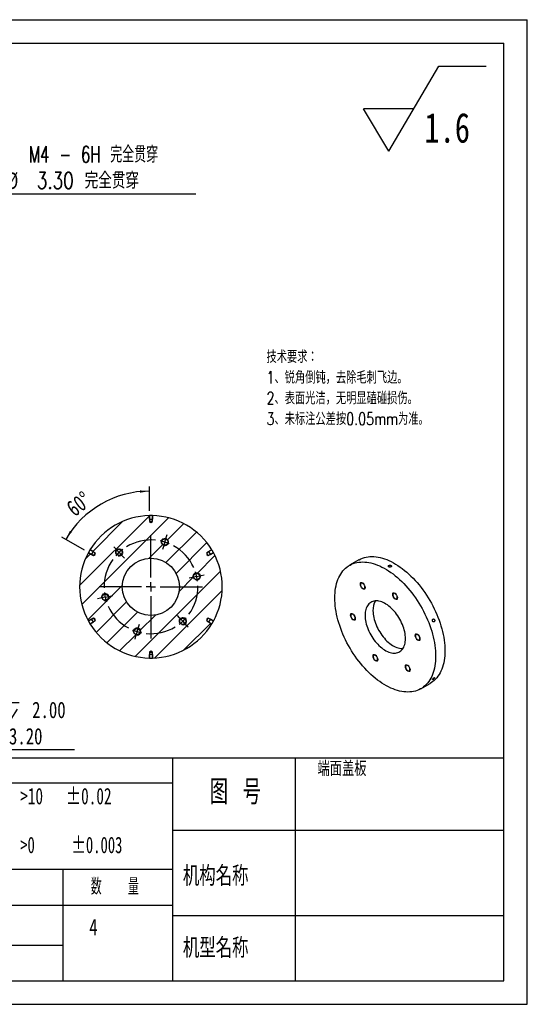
# Model space of a CAD drawing. Header units: millimetres. Extents: x 0 to 297, y 0 to 210.
# Tile 2 of 2: x 189 to 297, y 0 to 210. Entities that reach past the tile are written whole.
import ezdxf

# ---------------------------------------------------------------- set-up
doc = ezdxf.new("R2010")
doc.units = ezdxf.units.MM
doc.layers.add('图层0', color=7, linetype='Continuous', lineweight=25)
doc.styles.add('SLDTEXTSTYLE0', font='TXT', dxfattribs={"width": 0.75})
doc.styles.add('SLDTEXTSTYLE1', font='TXT', dxfattribs={"width": 0.75, "bigfont": 'bigfont'})
doc.styles.add('SLDTEXTSTYLE10', font='TXT', dxfattribs={"width": 0.661765, "bigfont": 'bigfont'})
doc.styles.add('SLDTEXTSTYLE12', font='TXT', dxfattribs={"width": 0.645833})
doc.styles.add('SLDTEXTSTYLE2', font='TXT', dxfattribs={"width": 0.666667, "bigfont": 'bigfont'})
doc.styles.add('SLDTEXTSTYLE4', font='TXT', dxfattribs={"width": 0.681818})
doc.styles.add('SLDTEXTSTYLE6', font='TXT', dxfattribs={"width": 0.653846})
doc.styles.add('SLDTEXTSTYLE7', font='TXT', dxfattribs={"width": 0.6, "bigfont": 'bigfont'})
doc.dimstyles.new('SLDDIMSTYLE10', dxfattribs={"dimtxt": 3.5, "dimasz": 2, "dimexe": 0, "dimexo": 0.0625, "dimgap": 0.875, "dimtad": 1, "dimdec": 4, "dimlfac": 2.5, "dimzin": 12, "dimdsep": 46, "dimtxsty": 'SLDTEXTSTYLE0', "dimsah": 1, "dimcen": 0.09, "dimazin": 3, "dimtfac": 1, "dimtofl": 0, "dimtmove": 0, "dimatfit": 3, "dimfxl": 0, "dimfrac": 2, "dimtolj": 1, "dimtzin": 12, "dimarcsym": 0})
doc.dimstyles.new('SLDDIMSTYLE4', dxfattribs={"dimtxt": 3.5, "dimasz": 2, "dimexe": 0, "dimexo": 0.0625, "dimgap": 0.875, "dimtad": 0, "dimtih": 1, "dimtoh": 1, "dimdec": 6, "dimrnd": 1e-09, "dimzin": 12, "dimdsep": 46, "dimtxsty": 'SLDTEXTSTYLE0', "dimblk1": 'NONE', "dimsah": 1, "dimcen": 0, "dimadec": 0, "dimazin": 3, "dimtfac": 1, "dimtmove": 0, "dimatfit": 3, "dimldrblk": 'NONE', "dimfxl": 0, "dimfrac": 2, "dimtolj": 1, "dimtzin": 12, "dimarcsym": 0})

# ---------------------------------------------------------------- blocks, each defined once
blk = doc.blocks.new('SW_SFSYMBOL_0')
at = {"layer": '图层0', "color": 0}
for p, q in [((-7.62, 0), (3.08, 18.14)), ((3.08, 18.14), (13.18, 18.14)), ((-7.62, 0), (-12.97, 9.07)), ((-2.27, 9.07), (-12.97, 9.07))]:
    blk.add_line(p, q, dxfattribs=at)
at = {"layer": '图层0', "color": 0, "insert": (0, 8.19), "char_height": 6.35, "attachment_point": 1, "style": 'SLDTEXTSTYLE0'}
blk.add_mtext('1.6', dxfattribs=at)
blk = doc.blocks.new('_D_4')
at = {"layer": '图层0'}
for p, q in [((144.45, 160.82), (179.31, 172.89)), ((179.31, 172.89), (226.35, 172.89)), ((141.34, 159.74), (144.45, 160.82))]:
    blk.add_line(p, q, dxfattribs=at)
blk.add_solid([(144.45, 160.82), (146.43, 161.24), (146.26, 161.71)], dxfattribs=at)
at = {"layer": '图层0', "char_height": 3.5, "attachment_point": 1}
for s, insert, style in [('6 x  M4 - 6H 完全贯穿', (180.9, 183.01), 'SLDTEXTSTYLE10'), ('%%c', (185.83, 177.4), 'SLDTEXTSTYLE0'), ('3.30 完全贯穿', (192.42, 177.45), 'SLDTEXTSTYLE1')]:
    blk.add_mtext(s, dxfattribs=dict(at, insert=insert, style=style))
blk = doc.blocks.new('_None')
blk = doc.blocks.new('SW_SYMBOL_HOLE_DEPTH')
at = {"layer": '图层0', "color": 0}
for p, q in [((0, 875), (800, 875)), ((100, 555), (400, 75)), ((400, 875), (400, 75)), ((700, 555), (400, 75))]:
    blk.add_line(p, q, dxfattribs=at)
blk = doc.blocks.new('_D_9')
at = {"layer": '图层0'}
for p, q in [((134.85, 71.22), (136.12, 70.24)), ((136.12, 70.24), (156.73, 54.36)), ((156.73, 54.36), (200.45, 54.36))]:
    blk.add_line(p, q, dxfattribs=at)
blk.add_solid([(136.12, 70.24), (137.55, 68.82), (137.85, 69.22)], dxfattribs=at)
at = {"layer": '图层0', "xscale": 0.004470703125, "yscale": 0.004470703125, "zscale": 0.004470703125}
for p in [(185.11, 60.46), (180.17, 54.85)]:
    blk.add_blockref('SW_SYMBOL_HOLE_DEPTH', p, dxfattribs=at)
at = {"layer": '图层0', "char_height": 3.5, "attachment_point": 1}
for s, insert, style in [('6 x  M2 - 6H', (158.32, 64.54), 'SLDTEXTSTYLE12'), ('2.00', (191.42, 64.54), 'SLDTEXTSTYLE0'), ('%%c', (163.26, 58.87), 'SLDTEXTSTYLE0'), ('1.60', (169.85, 58.93), 'SLDTEXTSTYLE0'), ('3.20', (186.48, 58.93), 'SLDTEXTSTYLE0')]:
    blk.add_mtext(s, dxfattribs=dict(at, insert=insert, style=style))
blk = doc.blocks.new('_D_10')
at = {"layer": '图层0', "color": 7}
for p, q in [((216.43, 105.23), (216.43, 110.45)), ((202.56, 96.86), (197.72, 99.65))]:
    blk.add_line(p, q, dxfattribs=at)
blk.add_arc((216.43, 88.85), 20.6, 90, 150, dxfattribs=at)
for points in [[(216.43, 109.45), (214.42, 109.61), (214.45, 109.11)], [(198.59, 99.15), (199.88, 100.7), (199.46, 100.97)]]:
    blk.add_solid(points, dxfattribs=at)
at = {"layer": '图层0', "color": 7, "insert": (198.35, 106.63), "char_height": 3.5, "attachment_point": 1, "rotation": 37.5084, "style": 'SLDTEXTSTYLE0'}
blk.add_mtext('60°', dxfattribs=at)
blk = doc.blocks.new('SW_CENTERMARKSYMBOL_1')
at = {"layer": '图层0', "color": 0}
for p, q in [((-2.97, -7.55), (-2.97, 1.45)), ((0, 0), (-0.3, -0.96)), ((0, 0), (0.3, 0.96)), ((0.3, 0.96), (0.49, 1.59)), ((-10.43, -1.47), (-10.88, -0.99)), ((-9.75, -2.21), (-10.43, -1.47)), ((-0.3, -0.96), (-0.49, -1.59)), ((-9.75, -2.21), (-9.07, -2.94)), ((-9.07, -2.94), (-8.63, -3.43)), ((5.81, -7.56), (5.17, -7.71)), ((6.79, -7.34), (5.81, -7.56)), ((6.79, -7.34), (7.76, -7.12)), ((7.76, -7.12), (8.41, -6.98)), ((-4.97, -9.55), (-13.97, -9.55)), ((-2.97, -9.55), (-3.97, -9.55)), ((-2.97, -9.55), (-2.97, -8.55)), ((-2.97, -9.55), (-2.97, -10.55)), ((-2.97, -9.55), (-1.97, -9.55)), ((-0.97, -9.55), (8.03, -9.55)), ((-13.69, -11.98), (-14.34, -12.12)), ((-12.72, -11.76), (-13.69, -11.98)), ((-12.72, -11.76), (-11.74, -11.54)), ((-11.74, -11.54), (-11.1, -11.39)), ((-2.97, -11.55), (-2.97, -20.55)), ((3.14, -16.16), (2.7, -15.67)), ((3.82, -16.89), (3.14, -16.16)), ((-5.93, -19.1), (-5.63, -18.15)), ((-5.63, -18.15), (-5.44, -17.52)), ((3.82, -16.89), (4.5, -17.63)), ((4.5, -17.63), (4.95, -18.11)), ((-6.23, -20.06), (-6.42, -20.69)), ((-5.93, -19.1), (-6.23, -20.06))]:
    blk.add_line(p, q, dxfattribs=at)
for start, end in [(84.2109, 121.2925), (72.7517, 78.4813), (67.0221, 72.7517), (127.0221, 132.7517), (24.2109, 61.2925), (144.2109, 181.2925), (132.7517, 138.4813), (12.7517, 18.4813), (7.0221, 12.7517), (324.2109, 1.2925), (187.0221, 192.7517), (192.7517, 198.4813), (204.2109, 241.2925), (312.7517, 318.4813), (247.0221, 252.7517), (264.2109, 301.2925), (307.0221, 312.7517), (252.7517, 258.4813)]:
    blk.add_arc((-2.97, -9.55), 10, start, end, dxfattribs=at)

msp = doc.modelspace()

# ---------------------------------------------------------------- hatches: boundary and pattern name
at = {"layer": '图层0', "linetype": 'Continuous', "lineweight": 18}
h = msp.add_hatch(dxfattribs=at)
h.set_pattern_fill('ANSI31', color=256, style=0)
edge = h.paths.add_edge_path(flags=0)
edge.add_arc((216.7511152, 89.0365239), 15.2, 331.206316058, 388.793683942)
edge.add_line((230.0717839, 96.3577114), (228.9661888, 95.7193958))
edge.add_line((228.9661888, 95.7193958), (228.6396734, 95.9003862))
edge.add_line((228.6396734, 95.9003862), (228.6461888, 96.273652))
edge.add_line((228.6461888, 96.273652), (229.7517839, 96.9119676))
edge.add_arc((216.7511152, 89.0365239), 15.2, 31.206316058, 88.793683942)
edge.add_line((217.0711152, 104.2331551), (217.0711152, 102.9565239))
edge.add_line((217.0711152, 102.9565239), (216.7511152, 102.7642485))
edge.add_line((216.7511152, 102.7642485), (216.4311152, 102.9565239))
edge.add_line((216.4311152, 102.9565239), (216.4311152, 104.2331551))
edge.add_arc((216.7511152, 89.0365239), 15.2, 91.206316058, 148.793683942)
edge.add_line((203.7504465, 96.9119676), (204.8560416, 96.273652))
edge.add_line((204.8560416, 96.273652), (204.8625569, 95.9003862))
edge.add_line((204.8625569, 95.9003862), (204.5360416, 95.7193958))
edge.add_line((204.5360416, 95.7193958), (203.4304465, 96.3577114))
edge.add_arc((216.7511152, 89.0365239), 15.2, 151.206316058, 208.793683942)
edge.add_line((203.4304465, 81.7153364), (204.5360416, 82.353652))
edge.add_line((204.5360416, 82.353652), (204.8625569, 82.1726616))
edge.add_line((204.8625569, 82.1726616), (204.8560416, 81.7993958))
edge.add_line((204.8560416, 81.7993958), (203.7504465, 81.1610802))
edge.add_arc((216.7511152, 89.0365239), 15.2, 211.206316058, 268.793683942)
edge.add_line((216.4311152, 73.8398927), (216.4311152, 75.1165239))
edge.add_line((216.4311152, 75.1165239), (216.7511152, 75.3087993))
edge.add_line((216.7511152, 75.3087993), (217.0711152, 75.1165239))
edge.add_line((217.0711152, 75.1165239), (217.0711152, 73.8398927))
edge.add_arc((216.7511152, 89.0365239), 15.2, 271.206316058, 328.793683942)
edge.add_line((229.7517839, 81.1610802), (228.6461888, 81.7993958))
edge.add_line((228.6461888, 81.7993958), (228.6396734, 82.1726616))
edge.add_line((228.6396734, 82.1726616), (228.9661888, 82.353652))
edge.add_line((228.9661888, 82.353652), (230.0717839, 81.7153364))
edge = h.paths.add_edge_path(flags=0)
edge.add_arc((209.9628901, 96.3795478), 0.66, 0, 360)
edge = h.paths.add_edge_path(flags=0)
edge.add_arc((226.504473, 91.2437873), 0.66, 0, 360)
edge = h.paths.add_edge_path(flags=0)
edge.add_arc((213.7859825, 79.4862366), 0.66, 0, 360)
edge = h.paths.add_edge_path(flags=0)
edge.add_arc((206.9977574, 86.8292605), 0.66, 0, 360)
edge = h.paths.add_edge_path(flags=0)
edge.add_arc((223.5393403, 81.6935), 0.66, 0, 360)
edge = h.paths.add_edge_path(flags=0)
edge.add_arc((219.7162479, 98.5868112), 0.66, 0, 360)
edge = h.paths.add_edge_path(flags=0)
edge.add_arc((216.7511152, 89.0365239), 6.1, 0, 360)

# ---------------------------------------------------------------- linework, layer by layer
at = {"color": 7, "linetype": 'Continuous', "lineweight": 18}
for p, q in [((216.3511152, 104.2312598), (216.3511152, 103.4365239)), ((217.1511152, 104.2312598), (217.1511152, 103.4365239)), ((203.7920879, 96.980302), (204.4803494, 96.5829341)), ((229.7101425, 96.980302), (229.021881, 96.5829341)), ((203.3920879, 96.2874817), (204.0803494, 95.8901137)), ((230.1101425, 96.2874817), (229.421881, 95.8901137)), ((203.3920879, 81.7855661), (204.0803494, 82.1829341)), ((230.1101425, 81.7855661), (229.421881, 82.1829341)), ((203.7920879, 81.0927458), (204.4803494, 81.4901137)), ((229.7101425, 81.0927458), (229.021881, 81.4901137)), ((216.3511152, 73.841788), (216.3511152, 74.6365239)), ((217.1511152, 73.841788), (217.1511152, 74.6365239))]:
    msp.add_line(p, q, dxfattribs=at)
at = {"color": 7, "linetype": 'Continuous', "lineweight": 25}
for p, q in [((216.3511152, 103.4365239), (217.1511152, 103.4365239)), ((216.4311152, 104.2331551), (216.4311152, 102.9565239)), ((217.0711152, 102.9565239), (216.4311152, 102.9565239)), ((216.4311152, 102.9565239), (216.7511152, 102.7642485)), ((216.7511152, 102.7642485), (217.0711152, 102.9565239)), ((217.0711152, 102.9565239), (217.0711152, 104.2331551)), ((204.8560416, 96.273652), (203.7504465, 96.9119676)), ((229.7517839, 96.9119676), (228.6461888, 96.273652)), ((203.4304465, 96.3577114), (204.5360416, 95.7193958)), ((204.0803494, 95.8901137), (204.4803494, 96.5829341)), ((204.8560416, 96.273652), (204.5360416, 95.7193958)), ((204.5360416, 95.7193958), (204.8625569, 95.9003862)), ((204.8625569, 95.9003862), (204.8560416, 96.273652)), ((228.6461888, 96.273652), (228.6396734, 95.9003862)), ((228.6396734, 95.9003862), (228.9661888, 95.7193958)), ((228.9661888, 95.7193958), (228.6461888, 96.273652)), ((228.9661888, 95.7193958), (230.0717839, 96.3577114)), ((229.021881, 96.5829341), (229.421881, 95.8901137)), ((261.0911607, 94.7794787), (259.1112617, 93.6365073)), ((204.5360416, 82.353652), (203.4304465, 81.7153364)), ((204.4803494, 81.4901137), (204.0803494, 82.1829341)), ((204.5360416, 82.353652), (204.8560416, 81.7993958)), ((204.8625569, 82.1726616), (204.5360416, 82.353652)), ((204.8560416, 81.7993958), (204.8625569, 82.1726616)), ((228.9661888, 82.353652), (228.6396734, 82.1726616)), ((228.6396734, 82.1726616), (228.6461888, 81.7993958)), ((228.6461888, 81.7993958), (228.9661888, 82.353652)), ((230.0717839, 81.7153364), (228.9661888, 82.353652)), ((229.421881, 82.1829341), (229.021881, 81.4901137)), ((203.7504465, 81.1610802), (204.8560416, 81.7993958)), ((228.6461888, 81.7993958), (229.7517839, 81.1610802)), ((217.1511152, 74.6365239), (216.3511152, 74.6365239)), ((216.7511152, 75.3087993), (216.4311152, 75.1165239)), ((216.4311152, 75.1165239), (216.4311152, 73.8398927)), ((216.4311152, 75.1165239), (217.0711152, 75.1165239)), ((217.0711152, 75.1165239), (216.7511152, 75.3087993)), ((217.0711152, 73.8398927), (217.0711152, 75.1165239)), ((274.3100264, 67.3086219), (276.2899254, 68.4515933))]:
    msp.add_line(p, q, dxfattribs=at)
at = {"color": 7, "linetype": 'Continuous', "lineweight": 25, "flags": 128}
for points in [[(261.0911607, 94.7794787), (261.1750771, 94.8268645), (261.5223045, 95.0016127), (261.8835642, 95.1501571), (262.2581488, 95.2722067), (262.6453251, 95.3675228), (263.0443352, 95.4359188), (263.4543981, 95.4772607), (263.8747109, 95.4914676), (264.3044509, 95.4785117), (264.742777, 95.4384184), (265.1888309, 95.3712662), (265.6417397, 95.2771864), (266.1006166, 95.1563634), (266.5645634, 95.0090335), (267.0326719, 94.8354853), (267.5040258, 94.6360583), (267.9777024, 94.4111431), (268.4527743, 94.1611799), (268.9283117, 93.886658), (269.4033837, 93.5881148), (269.8770602, 93.2661347), (270.3484141, 92.921348), (270.8165226, 92.5544297), (271.2804694, 92.166098), (271.7393464, 91.757113), (272.1922551, 91.3282755), (272.6383091, 90.8804247), (273.0766351, 90.4144376), (273.5063752, 89.9312261), (273.926688, 89.4317364), (274.3367508, 88.916946), (274.7357609, 88.3878628), (275.1229373, 87.8455224), (275.4975219, 87.2909866), (275.8587815, 86.7253407), (276.206009, 86.1496922), (276.5385245, 85.5651679), (276.8556773, 84.972912), (277.1568465, 84.3740839), (277.4414425, 83.7698558), (277.7089081, 83.1614105), (277.9587199, 82.549939), (278.1903889, 81.9366385), (278.4034614, 81.3227093), (278.5975204, 80.7093534), (278.772186, 80.0977714), (278.9271164, 79.4891605), (279.0620082, 78.884712), (279.1765973, 78.2856093), (279.2706596, 77.6930251), (279.3440107, 77.1081193), (279.3965072, 76.5320371), (279.4280462, 75.965906), (279.4385661, 75.4108343), (279.4280462, 74.8679087), (279.3965072, 74.3381918), (279.3440107, 73.8227207), (279.2706596, 73.3225044), (279.1765973, 72.838522), (279.0620082, 72.3717211), (278.9271164, 71.9230154), (278.772186, 71.4932833), (278.5975204, 71.0833659), (278.4034614, 70.6940658), (278.1903889, 70.326145), (277.9587199, 69.9803236), (277.7089081, 69.6572788), (277.4414425, 69.3576428), (277.1568465, 69.0820022), (276.8556773, 68.8308965), (276.5385245, 68.6048174), (276.2899254, 68.4515933)], [(255.962621, 86.6772663), (255.9731408, 87.2201919), (256.0046799, 87.7499088), (256.0571764, 88.2653799), (256.1305275, 88.7655962), (256.2245897, 89.2495786), (256.3391789, 89.7163795), (256.4740707, 90.1650852), (256.629001, 90.5948173), (256.8036667, 91.0047347), (256.9977257, 91.3940348), (257.2107982, 91.7619556), (257.4424671, 92.107777), (257.6922789, 92.4308218), (257.9597446, 92.7304578), (258.2443406, 93.0060984), (258.5455097, 93.2572041), (258.8626625, 93.4832832), (259.1951781, 93.6838932), (259.5424056, 93.8586414), (259.9036652, 94.0071857), (260.2782498, 94.1292354), (260.6654261, 94.2245515), (261.0644362, 94.2929474), (261.4744991, 94.3342893), (261.8948119, 94.3484962), (262.324552, 94.3355403), (262.762878, 94.295447), (263.208932, 94.2282948), (263.6618407, 94.1342151), (264.1207176, 94.013392), (264.5846644, 93.8660622), (265.0527729, 93.6925139), (265.5241268, 93.493087), (265.9978034, 93.2681718), (266.4728753, 93.0182086), (266.9484127, 92.7436867), (267.4234847, 92.4451435), (267.8971612, 92.1231634), (268.3685151, 91.7783767), (268.8366236, 91.4114584), (269.3005705, 91.0231266), (269.7594474, 90.6141417), (270.2123561, 90.1853041), (270.6584101, 89.7374534), (271.0967361, 89.2714662), (271.5264762, 88.7882548), (271.946789, 88.288765), (272.3568518, 87.7739746), (272.755862, 87.2448914), (273.1430383, 86.7025511), (273.5176229, 86.1480152), (273.8788825, 85.5823694), (274.22611, 85.0067209), (274.5586256, 84.4221966), (274.8757783, 83.8299407), (275.1769475, 83.2311125), (275.4615435, 82.6268844), (275.7290092, 82.0184391), (275.978821, 81.4069677), (276.2104899, 80.7936671), (276.4235624, 80.179738), (276.6176214, 79.5663821), (276.7922871, 78.9548), (276.9472174, 78.3461891), (277.0821092, 77.7417407), (277.1966984, 77.1426379), (277.2907606, 76.5500537), (277.3641117, 75.965148), (277.4166082, 75.3890657), (277.4481472, 74.8229346), (277.4586671, 74.267863), (277.4481472, 73.7249373), (277.4166082, 73.1952205), (277.3641117, 72.6797493), (277.2907606, 72.179533), (277.1966984, 71.6955507), (277.0821092, 71.2287498), (276.9472174, 70.7800441), (276.7922871, 70.3503119), (276.6176214, 69.9403946), (276.4235624, 69.5510945), (276.2104899, 69.1831736), (275.978821, 68.8373523), (275.7290092, 68.5143074), (275.4615435, 68.2146714), (275.1769475, 67.9390308), (274.8757783, 67.6879252), (274.5586256, 67.4618461), (274.22611, 67.2612361), (273.8788825, 67.0864879), (273.5176229, 66.9379436), (273.1430383, 66.8158939), (272.755862, 66.7205778), (272.3568518, 66.6521818), (271.946789, 66.61084), (271.5264762, 66.596633), (271.0967361, 66.6095889), (270.6584101, 66.6496822), (270.2123561, 66.7168345), (269.7594474, 66.8109142), (269.3005705, 66.9317372), (268.8366236, 67.0790671), (268.3685151, 67.2526153), (267.8971612, 67.4520423), (267.4234847, 67.6769575), (266.9484127, 67.9269207), (266.4728753, 68.2014426), (265.9978034, 68.4999858), (265.5241268, 68.8219659), (265.0527729, 69.1667526), (264.5846644, 69.5336709), (264.1207176, 69.9220026), (263.6618407, 70.3309876), (263.208932, 70.7598252), (262.762878, 71.2076759), (262.324552, 71.673663), (261.8948119, 72.1568745), (261.4744991, 72.6563643), (261.0644362, 73.1711546), (260.6654261, 73.7002378), (260.2782498, 74.2425782), (259.9036652, 74.797114), (259.5424056, 75.3627599), (259.1951781, 75.9384084), (258.8626625, 76.5229327), (258.5455097, 77.1151886), (258.2443406, 77.7140167), (257.9597446, 78.3182449), (257.6922789, 78.9266902), (257.4424671, 79.5381616), (257.2107982, 80.1514621), (256.9977257, 80.7653913), (256.8036667, 81.3787472), (256.629001, 81.9903292), (256.4740707, 82.5989401), (256.3391789, 83.2033886), (256.2245897, 83.8024913), (256.1305275, 84.3950755), (256.0571764, 84.9799813), (256.0046799, 85.5560635), (255.9731408, 86.1221946), (255.962621, 86.6772663)], [(262.3773345, 88.9700097), (262.3664235, 89.0921596), (262.3342008, 89.2211956), (262.2821731, 89.3510838), (262.212773, 89.475751), (262.1292458, 89.5893678), (262.035497, 89.6866217), (261.9359101, 89.7629651), (261.8351419, 89.8148283), (261.7379041, 89.8397863), (261.6487434, 89.836672), (261.5718289, 89.8056311), (261.510757, 89.7481149), (261.4683833, 89.666813), (261.4466893, 89.5655269), (261.4466893, 89.4489925), (261.4683833, 89.322659), (261.510757, 89.1924335), (261.5718289, 89.0644053), (261.6487434, 88.9445608), (261.7379041, 88.8385037), (261.8351419, 88.7511933), (261.9359101, 88.686712), (262.035497, 88.6480749), (262.1292458, 88.6370886), (262.212773, 88.6542669), (262.2821731, 88.6988066), (262.3342008, 88.7686249), (262.3664235, 88.8604572), (262.3773345, 88.9700097)], [(269.2739999, 86.7909701), (269.263089, 86.9131201), (269.2308663, 87.042156), (269.1788385, 87.1720443), (269.1094385, 87.2967115), (269.0259112, 87.4103283), (268.9321624, 87.5075822), (268.8325756, 87.5839256), (268.7318073, 87.6357888), (268.6345695, 87.6607467), (268.5454088, 87.6576325), (268.4684943, 87.6265915), (268.4074224, 87.5690754), (268.3650488, 87.4877735), (268.3433548, 87.3864873), (268.3433548, 87.269953), (268.3650488, 87.1436195), (268.4074224, 87.013394), (268.4684943, 86.8853658), (268.5454088, 86.7655212), (268.6345695, 86.6594642), (268.7318073, 86.5721537), (268.8325756, 86.5076724), (268.9321624, 86.4690353), (269.0259112, 86.4580491), (269.1094385, 86.4752274), (269.1788385, 86.519767), (269.2308663, 86.5895853), (269.263089, 86.6814177), (269.2739999, 86.7909701)], [(271.0239954, 77.9825199), (271.0134883, 78.3360355), (270.9820182, 78.69996), (270.9297383, 79.0725205), (270.8569035, 79.4519018), (270.7638685, 79.8362557), (270.6510866, 80.2237097), (270.5191072, 80.612376), (270.3685734, 81.0003612), (270.2002186, 81.3857751), (270.0148629, 81.7667398), (269.8134093, 82.1413995), (269.5968395, 82.5079288), (269.3662083, 82.8645419), (269.1226395, 83.2095017), (268.8673197, 83.5411273), (268.6014928, 83.8578032), (268.3264539, 84.1579865), (268.0435429, 84.4402149), (267.7541382, 84.7031133), (267.4596496, 84.9454008), (267.161512, 85.1658971), (266.8611778, 85.363528), (266.5601102, 85.5373307), (266.259776, 85.6864582), (265.9616384, 85.8101843), (265.6671499, 85.9079059), (265.3777452, 85.9791472), (265.0948342, 86.0235609), (264.8197953, 86.0409307), (264.5539684, 86.031172), (264.2986486, 85.9943324), (264.0550798, 85.9305912), (263.8244486, 85.8402591), (263.6078787, 85.7237761), (263.4064252, 85.5817097), (263.2210695, 85.4147521), (263.0527146, 85.2237166), (262.9021808, 85.0095341), (262.7702015, 84.7732478), (262.6574196, 84.5160091), (262.5643846, 84.2390711), (262.4915497, 83.943783), (262.4392699, 83.6315836), (262.4077998, 83.3039937), (262.3972927, 82.9626094), (262.4077998, 82.6090938), (262.4392699, 82.2451693), (262.4915497, 81.8726088), (262.5643846, 81.4932274), (262.6574196, 81.1088735), (262.7702015, 80.7214196), (262.9021808, 80.3327532), (263.0527146, 79.944768), (263.2210695, 79.5593542), (263.4064252, 79.1783894), (263.6078787, 78.8037298), (263.8244486, 78.4372005), (264.0550798, 78.0805873), (264.2986486, 77.7356276), (264.5539684, 77.404002), (264.8197953, 77.0873261), (265.0948342, 76.7871427), (265.3777452, 76.5049144), (265.6671499, 76.242016), (265.9616384, 75.9997285), (266.259776, 75.7792321), (266.5601102, 75.5816012), (266.8611778, 75.4077986), (267.161512, 75.258671), (267.4596496, 75.134945), (267.7541382, 75.0372233), (268.0435429, 74.9659821), (268.3264539, 74.9215684), (268.6014928, 74.9041985), (268.8673197, 74.9139572), (269.1226395, 74.9507969), (269.3662083, 75.0145381), (269.5968395, 75.1048702), (269.8134093, 75.2213532), (270.0148629, 75.3634196), (270.2002186, 75.5303772), (270.3685734, 75.7214126), (270.5191072, 75.9355952), (270.6510866, 76.1718814), (270.7638685, 76.4291202), (270.8569035, 76.7060582), (270.9297383, 77.0013462), (270.9820182, 77.3135457), (271.0134883, 77.6411356), (271.0239954, 77.9825199)], [(260.2806691, 82.3821895), (260.2697581, 82.5043395), (260.2375354, 82.6333754), (260.1855077, 82.7632636), (260.1161076, 82.8879308), (260.0325804, 83.0015477), (259.9388315, 83.0988015), (259.8392447, 83.1751449), (259.7384765, 83.2270081), (259.6412387, 83.2519661), (259.5520779, 83.2488518), (259.4751634, 83.2178109), (259.4140915, 83.1602948), (259.3717179, 83.0789928), (259.3500239, 82.9777067), (259.3500239, 82.8611723), (259.3717179, 82.7348388), (259.4140915, 82.6046134), (259.4751634, 82.4765851), (259.5520779, 82.3567406), (259.6412387, 82.2506835), (259.7384765, 82.1633731), (259.8392447, 82.0988918), (259.9388315, 82.0602547), (260.0325804, 82.0492684), (260.1161076, 82.0664468), (260.1855077, 82.1109864), (260.2375354, 82.1808047), (260.2697581, 82.272637), (260.2806691, 82.3821895)], [(264.0943489, 83.9422991), (264.1048561, 83.5887835), (264.1363262, 83.224859), (264.188606, 82.8522985), (264.2614409, 82.4729172), (264.3544759, 82.0885633), (264.4672578, 81.7011093), (264.5992371, 81.312443), (264.7497709, 80.9244578), (264.9181258, 80.5390439), (265.1034815, 80.1580792), (265.304935, 79.7834195), (265.5215049, 79.4168902), (265.752136, 79.060277), (265.9957048, 78.7153173), (266.2510246, 78.3836917), (266.5168515, 78.0670158), (266.7918904, 77.7668325), (267.0748014, 77.4846041), (267.3642062, 77.2217057), (267.6586947, 76.9794182), (267.9568323, 76.7589218), (268.2571665, 76.5612909), (268.5582341, 76.3874883), (268.8585683, 76.2383607), (269.1567059, 76.1146347), (269.4511944, 76.0169131), (269.7405992, 75.9456718), (270.0235102, 75.9012581), (270.2985491, 75.8838883), (270.4885445, 75.888038)], [(274.0739999, 78.0241104), (274.063089, 78.1462604), (274.0308663, 78.2752963), (273.9788385, 78.4051846), (273.9094385, 78.5298518), (273.8259112, 78.6434686), (273.7321624, 78.7407224), (273.6325756, 78.8170658), (273.5318073, 78.8689291), (273.4345695, 78.893887), (273.3454088, 78.8907727), (273.2684943, 78.8597318), (273.2074224, 78.8022157), (273.1650488, 78.7209138), (273.1433548, 78.6196276), (273.1433548, 78.5030933), (273.1650488, 78.3767598), (273.2074224, 78.2465343), (273.2684943, 78.1185061), (273.3454088, 77.9986615), (273.4345695, 77.8926045), (273.5318073, 77.805294), (273.6325756, 77.7408127), (273.7321624, 77.7021756), (273.8259112, 77.6911894), (273.9094385, 77.7083677), (273.9788385, 77.7529073), (274.0308663, 77.8227256), (274.063089, 77.914558), (274.0739999, 78.0241104)], [(265.0806691, 73.6153298), (265.0697581, 73.7374797), (265.0375354, 73.8665157), (264.9855077, 73.9964039), (264.9161076, 74.1210711), (264.8325804, 74.2346879), (264.7388315, 74.3319418), (264.6392447, 74.4082852), (264.5384765, 74.4601484), (264.4412387, 74.4851064), (264.3520779, 74.4819921), (264.2751634, 74.4509512), (264.2140915, 74.393435), (264.1717179, 74.3121331), (264.1500239, 74.210847), (264.1500239, 74.0943126), (264.1717179, 73.9679791), (264.2140915, 73.8377536), (264.2751634, 73.7097254), (264.3520779, 73.5898809), (264.4412387, 73.4838238), (264.5384765, 73.3965134), (264.6392447, 73.3320321), (264.7388315, 73.293395), (264.8325804, 73.2824087), (264.9161076, 73.299587), (264.9855077, 73.3441267), (265.0375354, 73.413945), (265.0697581, 73.5057773), (265.0806691, 73.6153298)], [(271.9773345, 71.4362902), (271.9664235, 71.5584402), (271.9342008, 71.6874761), (271.8821731, 71.8173644), (271.812773, 71.9420316), (271.7292458, 72.0556484), (271.635497, 72.1529023), (271.5359101, 72.2292457), (271.4351419, 72.2811089), (271.3379041, 72.3060669), (271.2487434, 72.3029526), (271.1718289, 72.2719116), (271.110757, 72.2143955), (271.0683833, 72.1330936), (271.0466893, 72.0318074), (271.0466893, 71.9152731), (271.0683833, 71.7889396), (271.110757, 71.6587141), (271.1718289, 71.5306859), (271.2487434, 71.4108413), (271.3379041, 71.3047843), (271.4351419, 71.2174738), (271.5359101, 71.1529925), (271.635497, 71.1143554), (271.7292458, 71.1033692), (271.812773, 71.1205475), (271.8821731, 71.1650871), (271.9342008, 71.2349054), (271.9664235, 71.3267378), (271.9773345, 71.4362902)]]:
    msp.add_lwpolyline(points, dxfattribs=at)
at = {"color": 7, "linetype": 'Continuous', "lineweight": 18, "flags": 128}
for points in [[(267.4177508, 93.292189), (267.3310417, 93.3671033), (267.3005935, 93.4554706), (267.3310417, 93.543838), (267.4177508, 93.6187523), (267.5475202, 93.6688084), (267.7005935, 93.6863857), (267.8536669, 93.6688084), (267.9834362, 93.6187523), (268.0701453, 93.543838), (268.1005935, 93.4554706), (268.0701453, 93.3671033), (267.9834362, 93.292189), (267.8536669, 93.2421329), (267.7005935, 93.2245556), (267.5475202, 93.2421329), (267.4177508, 93.292189)], [(261.910644, 88.5861917), (261.6941656, 88.7608864), (261.510644, 89.0084342), (261.3880188, 89.2911481), (261.3449586, 89.5659876), (261.3880188, 89.7911108), (261.510644, 89.9322447), (261.6941656, 89.967903), (261.910644, 89.892657), (262.1271225, 89.7179623), (262.310644, 89.4704145), (262.4332692, 89.1877006), (262.4763295, 88.9128611), (262.4332692, 88.6877379), (262.310644, 88.546604), (262.1271225, 88.5109457), (261.910644, 88.5861917)], [(268.8073095, 86.4071522), (268.590831, 86.5818469), (268.4073095, 86.8293947), (268.2846843, 87.1121086), (268.241624, 87.3869481), (268.2846843, 87.6120712), (268.4073095, 87.7532051), (268.590831, 87.7888634), (268.8073095, 87.7136175), (269.0237879, 87.5389227), (269.2073095, 87.291375), (269.3299347, 87.008661), (269.3729949, 86.7338216), (269.3299347, 86.5086984), (269.2073095, 86.3675645), (269.0237879, 86.3319062), (268.8073095, 86.4071522)], [(259.8139786, 81.9983715), (259.5975002, 82.1730662), (259.4139786, 82.420614), (259.2913534, 82.7033279), (259.2482932, 82.9781674), (259.2913534, 83.2032906), (259.4139786, 83.3444245), (259.5975002, 83.3800828), (259.8139786, 83.3048368), (260.030457, 83.1301421), (260.2139786, 82.8825943), (260.3366038, 82.5998804), (260.379664, 82.3250409), (260.3366038, 82.0999178), (260.2139786, 81.9587838), (260.030457, 81.9231255), (259.8139786, 81.9983715)], [(273.6073095, 77.6402924), (273.390831, 77.8149872), (273.2073095, 78.0625349), (273.0846843, 78.3452489), (273.041624, 78.6200883), (273.0846843, 78.8452115), (273.2073095, 78.9863454), (273.390831, 79.0220037), (273.6073095, 78.9467577), (273.8237879, 78.772063), (274.0073095, 78.5245152), (274.1299347, 78.2418013), (274.1729949, 77.9669619), (274.1299347, 77.7418387), (274.0073095, 77.6007048), (273.8237879, 77.5650465), (273.6073095, 77.6402924)], [(264.6139786, 73.2315118), (264.3975002, 73.4062065), (264.2139786, 73.6537543), (264.0913534, 73.9364682), (264.0482932, 74.2113077), (264.0913534, 74.4364309), (264.2139786, 74.5775648), (264.3975002, 74.6132231), (264.6139786, 74.5379771), (264.830457, 74.3632824), (265.0139786, 74.1157346), (265.1366038, 73.8330207), (265.179664, 73.5581812), (265.1366038, 73.333058), (265.0139786, 73.1919241), (264.830457, 73.1562658), (264.6139786, 73.2315118)], [(271.510644, 71.0524723), (271.2941656, 71.227167), (271.110644, 71.4747148), (270.9880188, 71.7574287), (270.9449586, 72.0322682), (270.9880188, 72.2573913), (271.110644, 72.3985252), (271.2941656, 72.4341835), (271.510644, 72.3589376), (271.7271225, 72.1842428), (271.910644, 71.9366951), (272.0332692, 71.6539811), (272.0763295, 71.3791417), (272.0332692, 71.1540185), (271.910644, 71.0128846), (271.7271225, 70.9772263), (271.510644, 71.0524723)]]:
    msp.add_lwpolyline(points, dxfattribs=at)
at = {"color": 7, "linetype": 'Continuous', "lineweight": 25}
for centre, radius in [((219.7162479, 98.5868112), 0.66), ((209.9628901, 96.3795478), 0.66), ((216.7511152, 89.0365239), 6.1), ((226.504473, 91.2437873), 0.66), ((206.9977574, 86.8292605), 0.66), ((223.5393403, 81.6935), 0.66), ((213.7859825, 79.4862366), 0.66)]:
    msp.add_circle(centre, radius, dxfattribs=at)
for centre, radius, start, end in [((216.7511152, 89.0365239), 15.2, 91.206316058, 148.793683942), ((216.7511152, 89.0365239), 15.2, 31.206316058, 88.793683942), ((216.7511152, 89.0365239), 15.2, 151.206316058, 208.793683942), ((216.7511152, 89.0365239), 15.2, 331.206316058, 28.793683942), ((267.842058, 84.0998878), 3.7510208, 148.911311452, 182.407831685), ((216.7511152, 89.0365239), 15.2, 211.206316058, 268.793683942), ((216.7511152, 89.0365239), 15.2, 271.206316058, 328.793683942)]:
    msp.add_arc(centre, radius, start, end, dxfattribs=at)
at = {"color": 7, "linetype": 'Continuous', "lineweight": 18}
for centre in [(219.7162479, 98.5868112), (209.9628901, 96.3795478), (226.504473, 91.2437873), (206.9977574, 86.8292605), (223.5393403, 81.6935), (213.7859825, 79.4862366)]:
    msp.add_arc(centre, 0.8, 255, 195, dxfattribs=at)
at = {"color": 7, "linetype": 'Continuous', "lineweight": 25}
for points, knots in [([(217.0711152, 104.2331551), (217.0711152, 104.2331551), (217.0628106, 104.2333362), (217.0307237, 104.2339604), (217.0072363, 104.2343953), (216.9474751, 104.2352849), (216.9122307, 104.2357195), (216.8346475, 104.2363439), (216.7927533, 104.2365243), (216.66744, 104.2365232), (216.583885, 104.2357186), (216.495347, 104.2344005), (216.4715447, 104.2339611), (216.4394533, 104.2333369), (216.4311152, 104.2331551), (216.4311152, 104.2331551)], [0, 0, 0, 0, 0.125, 0.125, 0.25, 0.25, 0.375, 0.375, 0.5, 0.5, 0.75, 0.75, 0.875, 0.875, 1, 1, 1, 1]), ([(203.7504465, 96.9119676), (203.7504465, 96.9119676), (203.7324481, 96.8824008), (203.6870858, 96.8064663), (203.6689415, 96.7759185), (203.62971, 96.7092173), (203.6087638, 96.6733021), (203.5665629, 96.6002109), (203.5459485, 96.564145), (203.5076762, 96.4966064), (203.4903282, 96.4656828), (203.4471302, 96.3882231), (203.4304465, 96.3577114), (203.4304465, 96.3577114)], [0, 0, 0, 0, 0.25, 0.25, 0.375, 0.375, 0.5, 0.5, 0.625, 0.625, 0.75, 0.75, 1, 1, 1, 1]), ([(230.0717839, 96.3577114), (230.0717839, 96.3577114), (230.0551774, 96.3880819), (230.0120974, 96.465334), (229.9947143, 96.4963214), (229.9565652, 96.5636474), (229.9359348, 96.599745), (229.8937364, 96.6728377), (229.8728096, 96.7087232), (229.8334556, 96.7756372), (229.815349, 96.8061228), (229.7698659, 96.8822632), (229.7517839, 96.9119676), (229.7517839, 96.9119676)], [0, 0, 0, 0, 0.25, 0.25, 0.375, 0.375, 0.5, 0.5, 0.625, 0.625, 0.75, 0.75, 1, 1, 1, 1]), ([(267.4743194, 93.3248453), (267.5042178, 93.3075854), (267.539442, 93.2938986), (267.6169616, 93.2748638), (267.6588723, 93.2697197), (267.7841226, 93.2686496), (267.8676877, 93.2879677), (267.9562772, 93.3390539), (267.980082, 93.3597038), (268.0122213, 93.4049193), (268.020572, 93.4292519), (268.020615, 93.4787477), (268.0123205, 93.5030714), (267.9802127, 93.5483631), (267.9564709, 93.568994), (267.8679016, 93.620161), (267.7843554, 93.6395006), (267.6591783, 93.6384947), (267.6172044, 93.6333624), (267.5397497, 93.6143914), (267.5044224, 93.6006888), (267.4446773, 93.5662674), (267.4211433, 93.5460802), (267.3889373, 93.501796), (267.380627, 93.4780006), (267.3805269, 93.4067208), (267.4145225, 93.3593653), (267.4743194, 93.3248453)], [0, 0, 0, 0, 0.0625, 0.0625, 0.125, 0.125, 0.25, 0.25, 0.3125, 0.3125, 0.375, 0.375, 0.4375, 0.4375, 0.5, 0.5, 0.625, 0.625, 0.6875, 0.6875, 0.75, 0.75, 0.8125, 0.8125, 0.875, 0.875, 1, 1, 1, 1]), ([(276.8934545, 82.1677458), (276.8635561, 82.1504858), (276.8372722, 82.1259739), (276.7942081, 82.0650971), (276.7777816, 82.0289675), (276.747285, 81.9121781), (276.7528369, 81.8219487), (276.7970619, 81.7078171), (276.8176366, 81.6729646), (276.8673018, 81.6153981), (276.8960993, 81.592809), (276.9589043, 81.5626699), (276.9918513, 81.5556162), (277.0576741, 81.5579457), (277.0901099, 81.5674656), (277.1787258, 81.6185732), (277.2260818, 81.6842447), (277.2582742, 81.801063), (277.2628355, 81.8431895), (277.2585987, 81.9268631), (277.2499339, 81.9681844), (277.2201536, 82.0451347), (277.1995087, 82.0796112), (277.1489821, 82.1372258), (277.1194124, 82.1598375), (277.0246244, 82.2044427), (276.9532514, 82.2022658), (276.8934545, 82.1677458)], [0, 0, 0, 0, 0.0625, 0.0625, 0.125, 0.125, 0.25, 0.25, 0.3125, 0.3125, 0.375, 0.375, 0.4375, 0.4375, 0.5, 0.5, 0.625, 0.625, 0.6875, 0.6875, 0.75, 0.75, 0.8125, 0.8125, 0.875, 0.875, 1, 1, 1, 1]), ([(203.4304465, 81.7153364), (203.4304465, 81.7153364), (203.4470529, 81.6849659), (203.4901329, 81.6077138), (203.507516, 81.5767264), (203.5456652, 81.5094004), (203.5662956, 81.4733028), (203.6084939, 81.4002101), (203.6294207, 81.3643246), (203.6687747, 81.2974106), (203.6868813, 81.266925), (203.7323645, 81.1907845), (203.7504465, 81.1610802), (203.7504465, 81.1610802)], [0, 0, 0, 0, 0.25, 0.25, 0.375, 0.375, 0.5, 0.5, 0.625, 0.625, 0.75, 0.75, 1, 1, 1, 1]), ([(229.7517839, 81.1610802), (229.7517839, 81.1610802), (229.7697823, 81.190647), (229.8151446, 81.2665815), (229.8332889, 81.2971293), (229.8725203, 81.3638305), (229.8934666, 81.3997457), (229.9356675, 81.4728369), (229.9562819, 81.5089028), (229.9945541, 81.5764414), (230.0119022, 81.607365), (230.0551001, 81.6848247), (230.0717839, 81.7153364), (230.0717839, 81.7153364)], [0, 0, 0, 0, 0.25, 0.25, 0.375, 0.375, 0.5, 0.5, 0.625, 0.625, 0.75, 0.75, 1, 1, 1, 1]), ([(216.4311152, 73.8398927), (216.4311152, 73.8398927), (216.4394225, 73.8397115), (216.4715822, 73.839086), (216.4953222, 73.8386476), (216.5839401, 73.8373284), (216.6668231, 73.8365225), (216.7936353, 73.8365246), (216.8351196, 73.8367067), (216.9125837, 73.8373322), (216.9480626, 73.8377713), (217.0365455, 73.8390896), (217.0711152, 73.8398927), (217.0711152, 73.8398927)], [0, 0, 0, 0, 0.125, 0.125, 0.25, 0.25, 0.5, 0.5, 0.625, 0.625, 0.75, 0.75, 1, 1, 1, 1]), ([(277.1197287, 69.628451), (277.0898302, 69.611191), (277.0576603, 69.5899288), (276.9918809, 69.541655), (276.9586441, 69.5148714), (276.8655167, 69.4331613), (276.8119855, 69.3763833), (276.7676681, 69.3133651), (276.7585827, 69.2957823), (276.7534571, 69.2703548), (276.7573118, 69.2625197), (276.777855, 69.2575041), (276.7941895, 69.2603956), (276.8372804, 69.2763586), (276.8638462, 69.289415), (276.9524307, 69.3405415), (277.0242414, 69.3914396), (277.1189616, 69.4710854), (277.1486442, 69.4983508), (277.1991236, 69.5499268), (277.2198614, 69.5741253), (277.2497654, 69.6166191), (277.2584995, 69.6342827), (277.2628731, 69.6607139), (277.2583779, 69.669208), (277.2263099, 69.6786832), (277.1795255, 69.662971), (277.1197287, 69.628451)], [0, 0, 0, 0, 0.0625, 0.0625, 0.125, 0.125, 0.25, 0.25, 0.3125, 0.3125, 0.375, 0.375, 0.4375, 0.4375, 0.5, 0.5, 0.625, 0.625, 0.6875, 0.6875, 0.75, 0.75, 0.8125, 0.8125, 0.875, 0.875, 1, 1, 1, 1])]:
    msp.add_open_spline(points, degree=3, knots=knots, dxfattribs=at)
at = {"layer": '图层0'}
for p, q in [((0, 210), (297, 210)), ((297, 0), (297, 210)), ((5, 204.9828915), (292, 204.9828915)), ((292, 4.9828915), (292, 204.9828915)), ((221.3534427, 52.5), (221.3534427, 4.9828915)), ((292, 52.5), (5, 52.5)), ((247.5, 52.5), (247.5, 4.9828915)), ((47.7573077, 47.2066813), (221.3534427, 47.2066813)), ((221.3534427, 37.1507103), (292, 37.1507103)), ((221.3534427, 28.7414458), (5, 28.7414458)), ((198, 28.7414458), (198, 4.9828915)), ((221.3534427, 21.0625238), (47.7573077, 21.0625238)), ((221.3534427, 18.9087584), (292, 18.9087584)), ((47.7573077, 12.6098759), (198, 12.6098759)), ((5, 4.9828915), (292, 4.9828915)), ((0, 0), (297, 0))]:
    msp.add_line(p, q, dxfattribs=at)

# ---------------------------------------------------------------- block references
at = {"layer": '图层0', "color": 7}
for name, p in [('SW_SFSYMBOL_0', (275.0651896, 181.9285959)), ('SW_CENTERMARKSYMBOL_1', (219.7162479, 98.5868112))]:
    msp.add_blockref(name, p, dxfattribs=at)

# ---------------------------------------------------------------- texts
at = {"layer": '图层0', "color": 7, "attachment_point": 1}
for s, insert, char_height, style in [('技术要求：^J1、锐角倒钝，去除毛刺飞边。^J2、表面光洁，无明显磕碰损伤。^J3、未标注公差按0.05mm为准。', (241.3939907, 139.4360423), 2.645833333, 'SLDTEXTSTYLE1'), ('4', (203.5942118, 18.2007307), 3.5, 'SLDTEXTSTYLE0')]:
    msp.add_mtext(s, dxfattribs=dict(at, insert=insert, char_height=char_height, style=style))
at = {"layer": '图层0'}
for s, insert, char_height, attachment_point, style in [('未注倒角处均已C0.3倒角之', (146.6863439, 51.1744732), 3.5, 1, 'SLDTEXTSTYLE1'), ('端面盖板', (252.2508939, 51.8463597), 3.175, 1, 'SLDTEXTSTYLE1'), ('图 号', (234.7617002, 47.9304153), 5.29166667, 2, 'SLDTEXTSTYLE2'), ('>10   ±0.02', (188.8751575, 46.1532431), 3.5, 1, 'SLDTEXTSTYLE4'), ('>0     ±0.003', (188.8751575, 35.7381223), 3.5, 1, 'SLDTEXTSTYLE6'), ('机构名称', (223.5659049, 29.4964489), 4.23333333, 1, 'SLDTEXTSTYLE1'), ('数   量', (203.928637, 26.8698822), 3.5, 1, 'SLDTEXTSTYLE7'), ('机型名称', (223.5659049, 14.1423895), 4.23333333, 1, 'SLDTEXTSTYLE1')]:
    msp.add_mtext(s, dxfattribs=dict(at, insert=insert, char_height=char_height, attachment_point=attachment_point, style=style))

# ---------------------------------------------------------------- dimensions: what is measured, and where the dimension line sits
for p1, p2, text, picture, middle in [((141.3354148, 159.7386445), (144.4538099, 160.8182798), '6 x  M4 - 6H 完全贯穿\\P%%c 3.30 完全贯穿\\P', '_D_4', (203.6239751, 178.4692736)), ((134.8479602, 71.2155832), (136.115601, 70.2393215), '6 x  M2 - 6H {\\fGDT;x} 2.00\\P%%c 1.60 {\\fGDT;x} 3.20\\P', '_D_9', (179.3863876, 59.9699846))]:
    dim = msp.add_diameter_dim_2p(p1=p1, p2=p2, text=text, dimstyle='SLDDIMSTYLE4', override={"dimpost": '<>'}, dxfattribs=at)
    dim.commit()
    dim.dimension.update_dxf_attribs({"geometry": picture, "text_midpoint": middle, "dimtype": 163})
at = {"layer": '图层0', "color": 7}
dim = msp.add_angular_dim_2l(base=(206.130534, 106.6929018), line1=((216.4311152, 104.2331551), (216.4311152, 102.9565239)), line2=((203.4304465, 96.3577114), (204.5360416, 95.7193958)), dimstyle='SLDDIMSTYLE10', dxfattribs=at)
dim.commit()
dim.dimension.update_dxf_attribs({"geometry": '_D_10', "text_midpoint": (203.8875302, 105.1939372), "dimtype": 162})

doc.saveas('drawing.dxf')
